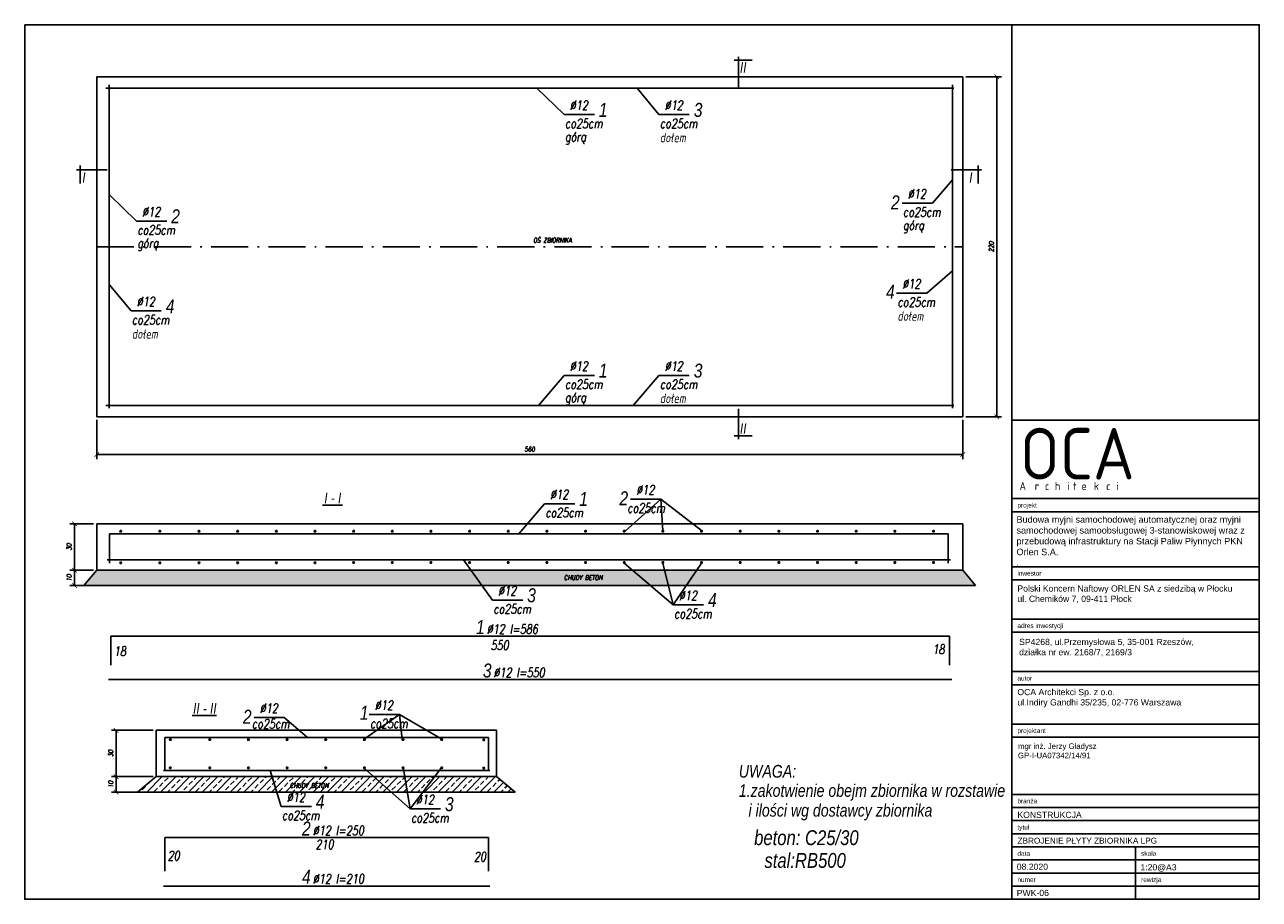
# Model space of a CAD drawing. Extents: x 12979 to 13777, y 1367 to 1933.
import ezdxf

# ---------------------------------------------------------------- set-up
doc = ezdxf.new("R2010")
doc.units = 0
doc.header["$LTSCALE"] = 2
doc.header["$MEASUREMENT"] = 0
doc.linetypes.add('ACAD_ISO02W100', pattern=[15, 12, -3])
doc.linetypes.add('ACAD_ISO10W100', pattern=[18.5, 12, -3, 0.5, -3])
doc.layers.get('0').update_dxf_attribs({"linetype": 'CONTINUOUS'})
doc.layers.get('DEFPOINTS').update_dxf_attribs({"linetype": 'CONTINUOUS'})
for name, color, linetype in [('05 - tekst', 1, 'CONTINUOUS'), ('05-grafika', 251, 'CONTINUOUS'), ('100_rzut', 3, 'CONTINUOUS'), ('CIENKIE', 6, 'CONTINUOUS'), ('GRUBE', 2, 'CONTINUOUS'), ('OCA a1 architektura$0$05-tekst', 1, 'CONTINUOUS'), ('OSIE', 1, 'ACAD_ISO10W100'), ('PRZERYWANE', 4, 'ACAD_ISO02W100'), ('WYMIARY', 3, 'CONTINUOUS')]:
    doc.layers.add(name, color=color, linetype=linetype)
doc.styles.add('N', font='simplex.shx', dxfattribs={"width": 0.75, "oblique": 10})
doc.styles.add('OCA a1 architektura$0$ramka1-1', font='arial.ttf', dxfattribs={"height": 2})
doc.styles.add('ramka1-1', font='arial.ttf', dxfattribs={"height": 2})
doc.styles.add('STYLE1', font='ariali.ttf')
doc.dimstyles.new('BUD11', dxfattribs={"dimtxt": 3, "dimasz": 3, "dimexe": 3, "dimexo": 2, "dimgap": 2, "dimtad": 1, "dimdec": 0, "dimtxsty": 'N', "dimblk": 'ARCHTICK', "dimcen": 2.5, "dimclrd": 3, "dimclre": 3, "dimclrt": 3, "dimadec": 0, "dimazin": 0, "dimtfac": 1, "dimtdec": 0, "dimtmove": 0, "dimatfit": 3, "dimfxl": 1, "dimarcsym": 0})

# ---------------------------------------------------------------- blocks, each defined once
blk = doc.blocks.new('_ArchTick')
at = {"layer": 'WYMIARY', "color": 0, "const_width": 0.15}
blk.add_lwpolyline([(-0.5, -0.5), (0.5, 0.5)], dxfattribs=at)
blk = doc.blocks.new('*D89')
at = {"layer": 'DEFPOINTS', "color": 0}
for p in [(13025.27, 1679.52), (13585.27, 1679.52), (13585.27, 1655.1)]:
    blk.add_point(p, dxfattribs=at)
at = {"layer": 'WYMIARY', "color": 3, "lineweight": -2}
for p, q in [((13025.27, 1677.52), (13025.27, 1652.1)), ((13585.27, 1677.52), (13585.27, 1652.1)), ((13025.27, 1655.1), (13585.27, 1655.1))]:
    blk.add_line(p, q, dxfattribs=at)
at = {"layer": 'WYMIARY', "color": 3, "lineweight": -2, "xscale": 3, "yscale": 3, "zscale": 3, "rotation": 180}
blk.add_blockref('_ArchTick', (13025.27, 1655.1), dxfattribs=at)
at = {"layer": 'WYMIARY', "color": 3, "lineweight": -2, "xscale": 3, "yscale": 3, "zscale": 3}
blk.add_blockref('_ArchTick', (13585.27, 1655.1), dxfattribs=at)
at = {"layer": 'WYMIARY', "color": 3, "insert": (13305.27, 1658.6), "char_height": 3, "attachment_point": 5, "style": 'N'}
blk.add_mtext('560', dxfattribs=at)
blk = doc.blocks.new('*D90')
at = {"layer": 'DEFPOINTS', "color": 0}
for p in [(13585.27, 1899.52), (13585.27, 1679.52), (13607.33, 1679.52)]:
    blk.add_point(p, dxfattribs=at)
at = {"layer": 'WYMIARY', "color": 3, "lineweight": -2}
for p, q in [((13587.27, 1899.52), (13610.33, 1899.52)), ((13607.33, 1899.52), (13607.33, 1679.52)), ((13587.27, 1679.52), (13610.33, 1679.52))]:
    blk.add_line(p, q, dxfattribs=at)
at = {"layer": 'WYMIARY', "color": 3, "lineweight": -2, "xscale": 3, "yscale": 3, "zscale": 3}
for p, rotation in [((13607.33, 1899.52), 90), ((13607.33, 1679.52), 270)]:
    blk.add_blockref('_ArchTick', p, dxfattribs=dict(at, rotation=rotation))
at = {"layer": 'WYMIARY', "color": 3, "insert": (13603.83, 1789.52), "char_height": 3, "attachment_point": 5, "rotation": 90, "style": 'N'}
blk.add_mtext('220', dxfattribs=at)
blk = doc.blocks.new('*D91')
at = {"layer": 'DEFPOINTS', "color": 0}
for p in [(13063.75, 1476.64), (13037.8, 1446.64), (13063.75, 1446.64)]:
    blk.add_point(p, dxfattribs=at)
at = {"layer": 'WYMIARY', "color": 3, "lineweight": -2}
for p, q in [((13061.75, 1476.64), (13034.8, 1476.64)), ((13037.8, 1476.64), (13037.8, 1446.64)), ((13061.75, 1446.64), (13034.8, 1446.64))]:
    blk.add_line(p, q, dxfattribs=at)
at = {"layer": 'WYMIARY', "color": 3, "lineweight": -2, "xscale": 3, "yscale": 3, "zscale": 3}
for p, rotation in [((13037.8, 1476.64), 90), ((13037.8, 1446.64), 270)]:
    blk.add_blockref('_ArchTick', p, dxfattribs=dict(at, rotation=rotation))
at = {"layer": 'WYMIARY', "color": 3, "insert": (13034.3, 1461.64), "char_height": 3, "attachment_point": 5, "rotation": 90, "style": 'N'}
blk.add_mtext('30', dxfattribs=at)
blk = doc.blocks.new('*D92')
at = {"layer": 'DEFPOINTS', "color": 0}
for p in [(13063.75, 1446.64), (13037.8, 1436.64), (13071.43, 1436.64)]:
    blk.add_point(p, dxfattribs=at)
at = {"layer": 'WYMIARY', "color": 3, "lineweight": -2}
for p, q in [((13061.75, 1446.64), (13034.8, 1446.64)), ((13037.8, 1446.64), (13037.8, 1436.64)), ((13069.43, 1436.64), (13034.8, 1436.64))]:
    blk.add_line(p, q, dxfattribs=at)
at = {"layer": 'WYMIARY', "color": 3, "lineweight": -2, "xscale": 3, "yscale": 3, "zscale": 3}
for p, rotation in [((13037.8, 1446.64), 90), ((13037.8, 1436.64), 270)]:
    blk.add_blockref('_ArchTick', p, dxfattribs=dict(at, rotation=rotation))
at = {"layer": 'WYMIARY', "color": 3, "insert": (13034.3, 1441.64), "char_height": 3, "attachment_point": 5, "rotation": 90, "style": 'N'}
blk.add_mtext('10', dxfattribs=at)
blk = doc.blocks.new('*D93')
at = {"layer": 'DEFPOINTS', "color": 0}
for p in [(13010.9, 1580.25), (13025.27, 1580.25), (13029.81, 1570.25)]:
    blk.add_point(p, dxfattribs=at)
at = {"layer": 'WYMIARY', "color": 3, "lineweight": -2}
for p, q in [((13023.27, 1580.25), (13007.9, 1580.25)), ((13010.9, 1570.25), (13010.9, 1580.25)), ((13027.81, 1570.25), (13007.9, 1570.25))]:
    blk.add_line(p, q, dxfattribs=at)
at = {"layer": 'WYMIARY', "color": 3, "lineweight": -2, "xscale": 3, "yscale": 3, "zscale": 3}
for p, rotation in [((13010.9, 1580.25), 90), ((13010.9, 1570.25), 270)]:
    blk.add_blockref('_ArchTick', p, dxfattribs=dict(at, rotation=rotation))
at = {"layer": 'WYMIARY', "color": 3, "insert": (13007.4, 1575.25), "char_height": 3, "attachment_point": 5, "rotation": 90, "style": 'N'}
blk.add_mtext('10', dxfattribs=at)
blk = doc.blocks.new('*D94')
at = {"layer": 'DEFPOINTS', "color": 0}
for p in [(13010.9, 1610.25), (13025.27, 1610.25), (13025.27, 1580.25)]:
    blk.add_point(p, dxfattribs=at)
at = {"layer": 'WYMIARY', "color": 3, "lineweight": -2}
for p, q in [((13023.27, 1610.25), (13007.9, 1610.25)), ((13010.9, 1580.25), (13010.9, 1610.25)), ((13023.27, 1580.25), (13007.9, 1580.25))]:
    blk.add_line(p, q, dxfattribs=at)
at = {"layer": 'WYMIARY', "color": 3, "lineweight": -2, "xscale": 3, "yscale": 3, "zscale": 3}
for p, rotation in [((13010.9, 1610.25), 90), ((13010.9, 1580.25), 270)]:
    blk.add_blockref('_ArchTick', p, dxfattribs=dict(at, rotation=rotation))
at = {"layer": 'WYMIARY', "color": 3, "insert": (13007.4, 1595.25), "char_height": 3, "attachment_point": 5, "rotation": 90, "style": 'N'}
blk.add_mtext('30', dxfattribs=at)

msp = doc.modelspace()

# ---------------------------------------------------------------- hatches: boundary and pattern name
at = {"layer": 'CIENKIE'}
h = msp.add_hatch(dxfattribs=at)
h.set_pattern_fill('ANSI33', color=256, style=0)
h.set_pattern_definition([(45, (12993.946, 1382.969), (-4.49013, 4.49013), []), (45, (12998.436, 1382.969), (-4.49013, 4.49013), [3.175, -1.5875])])
h.paths.add_polyline_path([(13025.27, 1580.25), (13017, 1570.25), (13274.43, 1570.25), (13267.18, 1580.25)])
h.paths.add_polyline_path([(13389.13, 1570.25), (13377.33, 1580.25), (13267.18, 1580.25), (13274.43, 1570.25)])
h.paths.add_polyline_path([(13389.13, 1570.25), (13400.66, 1570.25), (13398.17, 1580.25), (13377.33, 1580.25)])
h.paths.add_polyline_path([(13398.17, 1580.25), (13400.66, 1570.25), (13412.19, 1570.25), (13419.01, 1580.25)])
h.paths.add_polyline_path([(13419.01, 1580.25), (13412.19, 1570.25), (13593.55, 1570.25), (13585.27, 1580.25)])
h.paths.add_polyline_path([(13326.47, 1573.29), (13351.63, 1573.02), (13352.43, 1577.56), (13327.27, 1577.82)], flags=24)
h = msp.add_hatch(dxfattribs=at)
h.set_pattern_fill('ANSI33', color=256, style=0)
h.set_pattern_definition([(45, (12767.198, 2152.05), (-4.49013, 4.49013), []), (45, (12771.688, 2152.05), (-4.49013, 4.49013), [3.175, -1.5875])])
h.paths.add_polyline_path([(13141.63, 1436.64), (13138.57, 1446.64), (13063.75, 1446.64), (13051.67, 1436.64)])
h.paths.add_polyline_path([(13141.63, 1436.64), (13215.63, 1436.64), (13204.27, 1446.64), (13138.57, 1446.64)])
h.paths.add_polyline_path([(13204.27, 1446.64), (13215.63, 1436.64), (13226.13, 1436.64), (13224.42, 1446.64)])
h.paths.add_polyline_path([(13224.42, 1446.64), (13226.13, 1436.64), (13236.17, 1436.64), (13243.69, 1446.64)])
h.paths.add_polyline_path([(13295.84, 1436.64), (13283.75, 1446.64), (13243.69, 1446.64), (13236.17, 1436.64)])
h.paths.add_polyline_path([(13149.24, 1438.82), (13174.41, 1438.55), (13175.21, 1443.08), (13150.04, 1443.35)], flags=24)

# ---------------------------------------------------------------- linework, layer by layer
for p, q in [((13025.27, 1899.52), (13585.27, 1899.52)), ((13025.27, 1899.52), (13025.27, 1679.52)), ((13585.27, 1899.52), (13585.27, 1679.52)), ((13025.27, 1679.52), (13585.27, 1679.52)), ((13025.27, 1610.25), (13025.27, 1580.25)), ((13025.27, 1610.25), (13585.27, 1610.25)), ((13585.27, 1610.25), (13585.27, 1580.25)), ((13025.27, 1580.25), (13585.27, 1580.25)), ((13017, 1570.25), (13593.55, 1570.25)), ((13063.75, 1476.64), (13063.75, 1446.64)), ((13283.75, 1476.64), (13063.75, 1476.64)), ((13283.75, 1476.64), (13283.75, 1446.64)), ((13283.75, 1446.64), (13063.75, 1446.64)), ((13295.84, 1436.64), (13051.67, 1436.64))]:
    msp.add_line(p, q)
at = {"layer": '05 - tekst'}
msp.add_lwpolyline([(13617.09, 1367.26), (13777.09, 1367.26)], dxfattribs=at)
at = {"layer": '05-grafika'}
msp.add_lwpolyline([(12978.69, 1933.26), (13777.09, 1933.26), (13777.09, 1367.26), (12978.69, 1367.26)], close=True, dxfattribs=at)
for points in [[(13617.09, 1367.26), (13617.09, 1933.26), (13777.09, 1933.26), (13777.09, 1367.26), (13617.09, 1367.26)], [(13617.09, 1677.43), (13777.09, 1677.43)], [(13617.09, 1626.55), (13777.09, 1626.55)], [(13617.09, 1618.07), (13777.09, 1618.07)], [(13617.09, 1582.49), (13777.09, 1582.49)], [(13617.09, 1574), (13777.09, 1574)], [(13617.09, 1548.55), (13777.09, 1548.55)], [(13617.09, 1540.06), (13777.09, 1540.06)], [(13617.09, 1514.61), (13777.09, 1514.61)], [(13617.09, 1506.13), (13777.09, 1506.13)], [(13617.09, 1496.84), (13617.09, 1373.16)], [(13617.09, 1480.67), (13777.09, 1480.67)], [(13617.09, 1472.19), (13777.09, 1472.19)], [(13617.09, 1435.14), (13777.09, 1435.14)], [(13617.09, 1426.66), (13777.09, 1426.66)], [(13617.09, 1418.17), (13777.09, 1418.17)], [(13617.09, 1409.69), (13777.09, 1409.69)], [(13617.09, 1401.2), (13777.09, 1401.2)], [(13697.09, 1401.2), (13697.09, 1367.26)], [(13617.09, 1392.72), (13777.09, 1392.72)], [(13617.09, 1392.72), (13777.09, 1392.72)], [(13617.09, 1384.23), (13777.09, 1384.23)], [(13617.09, 1375.75), (13777.09, 1375.75)], [(13617.09, 1375.75), (13777.09, 1375.75)], [(13617.09, 1367.26), (13777.09, 1367.26)]]:
    msp.add_lwpolyline(points, dxfattribs=at)
at = {"layer": 'GRUBE'}
for p, q in [((13437.55, 1910.21), (13449.17, 1910.21)), ((13440.32, 1912.42), (13440.32, 1892.77)), ((13033.42, 1894.4), (13033.42, 1685.06)), ((13578.58, 1894.4), (13578.58, 1685.06)), ((13031.17, 1892.18), (13579.64, 1892.18)), ((13012.28, 1839.43), (13031.93, 1839.43)), ((13014.49, 1842.2), (13014.49, 1830.58)), ((13597.54, 1839.43), (13577.89, 1839.43)), ((13595.33, 1842.2), (13595.33, 1830.58)), ((13031.17, 1686.87), (13579.64, 1686.87)), ((13440.32, 1665), (13440.32, 1684.66)), ((13437.55, 1667.22), (13449.17, 1667.22)), ((13171.2, 1622.3), (13184.29, 1622.3)), ((13033.49, 1603.81), (13575.98, 1603.81)), ((13033.49, 1603.81), (13033.49, 1584.88)), ((13575.98, 1603.81), (13575.98, 1584.88)), ((13032.09, 1586.87), (13577.29, 1586.87)), ((13034.36, 1537.66), (13576.85, 1537.66)), ((13034.36, 1537.66), (13034.36, 1518.73)), ((13576.85, 1537.66), (13576.85, 1518.73)), ((13032.96, 1509.62), (13578.15, 1509.62)), ((13087.02, 1486.16), (13102.75, 1486.16)), ((13278.62, 1471.96), (13069.29, 1471.96)), ((13069.29, 1471.96), (13069.29, 1450.22)), ((13278.62, 1471.96), (13278.62, 1450.22)), ((13279.4, 1450.65), (13068.56, 1450.65)), ((13278.62, 1407.21), (13069.29, 1407.21)), ((13069.29, 1407.21), (13069.29, 1385.47)), ((13278.62, 1407.21), (13278.62, 1385.47)), ((13279.4, 1375.74), (13068.56, 1375.74))]:
    msp.add_line(p, q, dxfattribs=at)
at = {"layer": 'GRUBE', "const_width": 1}
for points in [[(13040.78, 1604.95, -1), (13040.78, 1605.95, -1)], [(13066.1, 1604.95, -1), (13066.1, 1605.95, -1)], [(13091.41, 1604.95, -1), (13091.41, 1605.95, -1)], [(13116.41, 1604.95, -1), (13116.41, 1605.95, -1)], [(13141.41, 1604.95, -1), (13141.41, 1605.95, -1)], [(13166.41, 1604.95, -1), (13166.41, 1605.95, -1)], [(13191.41, 1604.95, -1), (13191.41, 1605.95, -1)], [(13216.41, 1604.95, -1), (13216.41, 1605.95, -1)], [(13241.41, 1604.95, -1), (13241.41, 1605.95, -1)], [(13266.41, 1604.95, -1), (13266.41, 1605.95, -1)], [(13291.41, 1604.95, -1), (13291.41, 1605.95, -1)], [(13316.41, 1604.95, -1), (13316.41, 1605.95, -1)], [(13341.41, 1604.95, -1), (13341.41, 1605.95, -1)], [(13366.41, 1604.95, -1), (13366.41, 1605.95, -1)], [(13391.41, 1604.95, -1), (13391.41, 1605.95, -1)], [(13416.41, 1604.95, -1), (13416.41, 1605.95, -1)], [(13441.41, 1604.95, -1), (13441.41, 1605.95, -1)], [(13466.41, 1604.95, -1), (13466.41, 1605.95, -1)], [(13491.41, 1604.95, -1), (13491.41, 1605.95, -1)], [(13516.41, 1604.95, -1), (13516.41, 1605.95, -1)], [(13541.41, 1604.95, -1), (13541.41, 1605.95, -1)], [(13566.41, 1604.95, -1), (13566.41, 1605.95, -1)], [(13040.78, 1585.55, 1), (13040.78, 1584.55, 1)], [(13066.1, 1585.55, 1), (13066.1, 1584.55, 1)], [(13091.41, 1585.55, 1), (13091.41, 1584.55, 1)], [(13116.41, 1585.55, 1), (13116.41, 1584.55, 1)], [(13141.41, 1585.55, 1), (13141.41, 1584.55, 1)], [(13166.41, 1585.55, 1), (13166.41, 1584.55, 1)], [(13191.41, 1585.72, 1), (13191.41, 1584.72, 1)], [(13216.41, 1585.72, 1), (13216.41, 1584.72, 1)], [(13241.41, 1585.72, 1), (13241.41, 1584.72, 1)], [(13266.41, 1585.72, 1), (13266.41, 1584.72, 1)], [(13291.41, 1585.72, 1), (13291.41, 1584.72, 1)], [(13316.41, 1585.72, 1), (13316.41, 1584.72, 1)], [(13341.41, 1585.72, 1), (13341.41, 1584.72, 1)], [(13366.41, 1585.72, 1), (13366.41, 1584.72, 1)], [(13391.41, 1585.72, 1), (13391.41, 1584.72, 1)], [(13416.41, 1585.72, 1), (13416.41, 1584.72, 1)], [(13441.41, 1585.72, 1), (13441.41, 1584.72, 1)], [(13466.41, 1585.72, 1), (13466.41, 1584.72, 1)], [(13491.41, 1585.72, 1), (13491.41, 1584.72, 1)], [(13516.41, 1585.72, 1), (13516.41, 1584.72, 1)], [(13541.41, 1585.72, 1), (13541.41, 1584.72, 1)], [(13566.41, 1585.72, 1), (13566.41, 1584.72, 1)], [(13072.86, 1470.11, -1), (13072.86, 1471.11, -1)], [(13098.35, 1470.11, -1), (13098.35, 1471.11, -1)], [(13123.35, 1470.11, -1), (13123.35, 1471.11, -1)], [(13148.35, 1470.11, -1), (13148.35, 1471.11, -1)], [(13173.35, 1470.11, -1), (13173.35, 1471.11, -1)], [(13198.35, 1470.11, -1), (13198.35, 1471.11, -1)], [(13223.35, 1470.11, -1), (13223.35, 1471.11, -1)], [(13248.35, 1470.11, -1), (13248.35, 1471.11, -1)], [(13275.54, 1469.95, -1), (13275.54, 1470.95, -1)], [(13072.86, 1451.85, -1), (13072.86, 1452.85, -1)], [(13098.35, 1451.85, -1), (13098.35, 1452.85, -1)], [(13123.35, 1451.85, -1), (13123.35, 1452.85, -1)], [(13148.35, 1451.85, -1), (13148.35, 1452.85, -1)], [(13173.35, 1451.85, -1), (13173.35, 1452.85, -1)], [(13198.35, 1451.85, -1), (13198.35, 1452.85, -1)], [(13223.35, 1451.85, -1), (13223.35, 1452.85, -1)], [(13248.35, 1451.85, -1), (13248.35, 1452.85, -1)], [(13275.54, 1451.68, -1), (13275.54, 1452.68, -1)]]:
    msp.add_lwpolyline(points, format="xyb", close=True, dxfattribs=at)
at = {"layer": 'OSIE'}
msp.add_line((13025.27, 1789.52), (13585.27, 1789.52), dxfattribs=at)
at = {"layer": 'PRZERYWANE', "color": 4}
for p, q in [((13025.27, 1580.25), (13017, 1570.25)), ((13585.27, 1580.25), (13593.55, 1570.25)), ((13063.75, 1446.64), (13051.67, 1436.64)), ((13283.75, 1446.64), (13295.84, 1436.64))]:
    msp.add_line(p, q, dxfattribs=at)
at = {"layer": 'WYMIARY'}
for p, q in [((13327.51, 1875.06), (13309.96, 1892.18)), ((13388.87, 1875.06), (13374.86, 1892.18)), ((13327.51, 1875.06), (13347.1, 1875.06)), ((13388.87, 1875.06), (13408.47, 1875.06)), ((13565.67, 1817.74), (13578.58, 1832.84)), ((13050.97, 1806.19), (13033.42, 1823.31)), ((13546.07, 1817.74), (13565.67, 1817.74)), ((13050.97, 1806.19), (13070.57, 1806.19)), ((13562.14, 1759.54), (13578.58, 1773.91)), ((13047.44, 1747.99), (13033.42, 1765.11)), ((13542.54, 1759.54), (13562.14, 1759.54)), ((13047.44, 1747.99), (13067.04, 1747.99)), ((13327.51, 1706.34), (13310.88, 1686.87)), ((13327.51, 1706.34), (13347.1, 1706.34)), ((13388.87, 1706.34), (13372.24, 1686.87)), ((13388.87, 1706.34), (13408.47, 1706.34)), ((13314.82, 1623.28), (13298.19, 1603.81)), ((13314.82, 1623.28), (13334.41, 1623.28)), ((13390.1, 1626.25), (13366.91, 1605.45)), ((13370.5, 1626.25), (13390.1, 1626.25)), ((13390.1, 1626.25), (13416.41, 1605.95)), ((13390.1, 1626.25), (13391.41, 1605.95)), ((13281.17, 1560.96), (13262.38, 1586.87)), ((13366.41, 1584.72), (13398.09, 1557.87)), ((13398.09, 1557.87), (13391.41, 1584.72)), ((13416.41, 1584.72), (13398.09, 1557.87)), ((13281.17, 1560.96), (13300.76, 1560.96)), ((13398.09, 1557.87), (13417.69, 1557.87)), ((13221.06, 1486.82), (13198.35, 1471.11)), ((13201.46, 1486.82), (13221.06, 1486.82)), ((13248.85, 1470.61), (13221.06, 1486.82)), ((13221.06, 1486.82), (13222.85, 1470.61)), ((13126.98, 1484.88), (13146.58, 1484.88)), ((13146.58, 1484.88), (13161.68, 1471.96)), ((13144.48, 1427.36), (13137.35, 1450.65)), ((13227.99, 1425.76), (13198.35, 1451.85)), ((13227.99, 1425.76), (13223.35, 1452.85)), ((13248.35, 1452.85), (13227.99, 1425.76)), ((13144.48, 1427.36), (13164.08, 1427.36)), ((13227.99, 1425.76), (13247.59, 1425.76))]:
    msp.add_line(p, q, dxfattribs=at)

# ---------------------------------------------------------------- texts
at = {"style": 'STYLE1', "width": 0.8}
for s, height, p in [('II', 6.793, (13441.24, 1902.25)), ('1', 9.06, (13349.99, 1873.59)), ('3', 9.06, (13411.36, 1873.59)), ('I', 6.79, (13015.94, 1830.99)), ('I', 6.79, (13589.51, 1830.99)), ('2', 9.06, (13538.89, 1813.74)), ('2', 9.06, (13073.46, 1804.72)), ('4', 9.06, (13535.72, 1755.9)), ('4', 9.06, (13069.93, 1746.52)), ('1', 9.06, (13349.99, 1704.87)), ('3', 9.06, (13411.36, 1704.87)), ('II', 6.793, (13441.24, 1668.5)), ('I - I', 6.793, (13172.46, 1623.55)), ('1', 9.06, (13337.3, 1621.81)), ('2', 9.06, (13363.32, 1622.25)), ('3', 9.06, (13303.65, 1559.49)), ('4', 9.06, (13420.58, 1556.4)), ('1', 9.06, (13270.55, 1538.91)), ('3', 9.06, (13274.96, 1510.8)), ('II - II', 6.793, (13087.61, 1487.41)), ('2', 9.06, (13119.8, 1480.88)), ('1', 9.06, (13195.46, 1483.45)), ('UWAGA:', 8.18, (13440.52, 1446.05)), ('1.zakotwienie obejm zbiornika w rozstawie ', 8.18, (13440.52, 1433.57)), ('4', 9.06, (13166.96, 1425.89)), ('3', 9.06, (13250.48, 1424.3)), ('i ilości wg dostawcy zbiornika', 8.18, (13446.78, 1420.78)), ('2', 9.06, (13158.03, 1408.54)), (' beton: C25/30', 9.6236, (13447.44, 1402.34)), ('stal:RB500', 9.624, (13457.09, 1387.63)), ('4', 9.06, (13158.05, 1377.31))]:
    msp.add_text(s, height=height, dxfattribs=at).set_placement(p)
at = {"style": 'N', "oblique": 10, "width": 0.75}
for s, height, p in [('%%C12', 6.048, (13331.23, 1878.07)), ('%%C12', 6.048, (13392.59, 1878.07)), ('co25cm', 6.048, (13328.05, 1866.28)), ('co25cm', 6.048, (13389.42, 1866.28)), ('górą', 6.048, (13328.05, 1857.73)), ('dołem', 6.048, (13389.42, 1857.18)), ('%%C12', 6.048, (13549.79, 1820.75)), ('%%C12', 6.048, (13054.69, 1809.21)), ('co25cm', 6.048, (13546.62, 1808.96)), ('górą', 6.048, (13546.62, 1800.41)), ('co25cm', 6.048, (13051.51, 1797.42)), ('górą', 6.048, (13051.51, 1788.86)), ('OŚ ZBIORNIKA', 3.024, (13307.51, 1792.21)), ('%%C12', 6.048, (13546.26, 1762.55)), ('%%C12', 6.048, (13051.16, 1751)), ('co25cm', 6.048, (13543.09, 1750.76)), ('dołem', 6.048, (13543.09, 1741.66)), ('co25cm', 6.048, (13047.98, 1739.21)), ('dołem', 6.048, (13047.98, 1730.11)), ('%%C12', 6.048, (13331.23, 1709.35)), ('%%C12', 6.048, (13392.59, 1709.35)), ('co25cm', 6.048, (13328.05, 1697.56)), ('co25cm', 6.048, (13389.42, 1697.56)), ('górą', 6.048, (13328.05, 1689.01)), ('dołem', 6.048, (13389.42, 1688.46)), ('%%C12', 6.048, (13318.54, 1626.29)), ('%%C12', 6.048, (13374.22, 1629.26)), ('co25cm', 6.048, (13368.35, 1617.47)), ('co25cm', 6.048, (13315.36, 1614.5)), ('CHUDY BETON', 3.024, (13327.36, 1573.91)), ('%%C12', 6.048, (13284.89, 1563.97)), ('%%C12', 6.048, (13401.81, 1560.88)), ('co25cm', 6.048, (13281.71, 1552.18)), ('co25cm', 6.048, (13398.63, 1549.09)), ('%%C12 l=586', 6.048, (13277.5, 1539.12)), ('550', 6.048, (13280.01, 1528.73)), ('18', 6.048, (13036.38, 1524.86)), ('18', 6.048, (13565.75, 1526.02)), ('%%C12 l=550', 6.048, (13281.92, 1511)), ('%%C12', 6.048, (13130.7, 1487.89)), ('%%C12', 6.048, (13205.18, 1489.83)), ('co25cm', 6.048, (13125.57, 1477.79)), ('co25cm', 6.048, (13202.01, 1478.04)), ('CHUDY BETON', 3.024, (13150.13, 1439.44)), ('%%C12', 6.048, (13148.2, 1430.37)), ('%%C12', 6.048, (13231.71, 1428.78)), ('co25cm', 6.048, (13145.02, 1418.58)), ('co25cm', 6.048, (13228.53, 1416.99)), ('%%C12 l=250', 6.048, (13164.99, 1408.75)), ('210', 6.048, (13166.76, 1399.78)), ('20', 6.048, (13071.17, 1392.47)), ('20', 6.048, (13269.18, 1391.81)), ('%%C12 l=210', 6.048, (13165, 1377.51))]:
    msp.add_text(s, height=height, dxfattribs=at).set_placement(p)
at = {"layer": '05 - tekst', "width": 118.9711, "attachment_point": 1, "style": 'ramka1-1'}
for s, insert, char_height in [('{\\Fisocp|c0;\\H8.333x;OCA}', (13622.28, 1672.3), 4), ('{\\Fisocp|c238;\\T2.35;Architekci}', (13622.02, 1637.29), 5.2), ('projekt', (13620.66, 1623.81), 3), ('{\\fArial|b0|i0|c238|p34;i}nwestor', (13620.66, 1579.75), 3), ('{\\fArial|b0|i0|c238|p34;adres inwestycji}', (13620.66, 1545.81), 3), ('{\\fArial|b0|i0|c238|p34;a}utor', (13620.66, 1511.87), 3), ('\\A1;OCA Architekci Sp. z o.o.\\Pul.Indiry Gandhi 35/235, 02-776 Warszawa', (13620.66, 1503.38), 4), ('{\\fArial|b0|i0|c238|p34;projektant}', (13620.66, 1477.93), 3), ('{\\fArial|b0|i0|c238|p34;branża}', (13620.66, 1432.4), 3), ('KONSTRUKCJA', (13620.66, 1423.92), 4), ('{\\fArial|b0|i0|c238|p34;tytuł}', (13620.66, 1415.43), 3), ('{\\fArial|b0|i0|c238|p34;data}', (13620.66, 1398.46), 3), ('{\\fArial|b0|i0|c238|p34;skala}', (13700.66, 1398.46), 3), ('rewizja', (13700.66, 1381.49), 3), ('{\\fArial|b0|i0|c238|p34;numer}', (13620.66, 1381.49), 3)]:
    msp.add_mtext(s, dxfattribs=dict(at, insert=insert, char_height=char_height))
at = {"layer": '100_rzut', "attachment_point": 1, "style": 'OCA a1 architektura$0$ramka1-1'}
for s, insert, char_height, width in [('{\\H1.05x;Budowa myjni samochodowej automatycznej oraz myjni samochodowej samoobsługowej 3-stanowiskowej wraz z \\H1.3533x; \\H0.73893x;przebudową infrastruktury na Stacji Paliw Płynnych PKN \\H1.2505x; \\H0.79965x;Orlen S.A. \\H1.292x; \\H0.77402x;\\P}.{\\H1.2738x; }', (13620.07, 1615.16), 4, 153.3908), ('{\\H1.1765x;\\C0;Polski Koncern Naftowy ORLEN SA z siedzibą w Płocku\\Pul. Chemików 7, 09-411 Płock\\H0.85x; }', (13620.64, 1570.4), 3.4, 156.4524), ('SP4268, ul.Przemysłowa 5, 35-001 Rzeszów, \\Pdziałka nr ew. 2168/7, 2169/3', (13621.77, 1535.83), 4, 157.3182), ('ZBROJENIE PŁYTY ZBIORNIKA LPG', (13620.73, 1407.12), 3.8, 151.049), ('08.2020', (13620.26, 1390.37), 4, 118.9711), ('1:20@A3', (13700.22, 1389.99), 4, 118.9711), ('PWK-06', (13620.26, 1373.4), 4, 118.9711)]:
    msp.add_mtext(s, dxfattribs=dict(at, insert=insert, char_height=char_height, width=width))
at = {"layer": 'OCA a1 architektura$0$05-tekst', "insert": (13621.02, 1468.16), "char_height": 3.6, "width": 118.9711, "attachment_point": 1, "style": 'OCA a1 architektura$0$ramka1-1'}
msp.add_mtext('mgr inż. Jerzy Gładysz\\P\\pxsm1.2;GP-I-UA07342/14/91', dxfattribs=at)

# ---------------------------------------------------------------- dimensions: what is measured, and where the dimension line sits
at = {"layer": 'WYMIARY'}
for base, p1, p2, angle, picture, middle in [((13607.33, 1679.52), (13585.27, 1899.52), (13585.27, 1679.52), 90, '*D90', (13603.83, 1789.52)), ((13010.9, 1580.25), (13029.81, 1570.25), (13025.27, 1580.25), 90, '*D93', (13007.4, 1575.25)), ((13037.8, 1446.64), (13063.75, 1476.64), (13063.75, 1446.64), 270, '*D91', (13034.3, 1461.64))]:
    dim = msp.add_linear_dim(base=base, p1=p1, p2=p2, angle=angle, dimstyle='BUD11', dxfattribs=at)
    dim.commit()
    dim.dimension.update_dxf_attribs({"geometry": picture, "text_midpoint": middle})
dim = msp.add_linear_dim(base=(13585.27, 1655.1), p1=(13025.27, 1679.52), p2=(13585.27, 1679.52), dimstyle='BUD11', dxfattribs=at)
dim.commit()
dim.dimension.update_dxf_attribs({"geometry": '*D89', "text_midpoint": (13305.27, 1658.6)})
for base, p1, p2, angle, picture, middle in [((13010.9, 1610.25), (13025.27, 1580.25), (13025.27, 1610.25), 90, '*D94', (13007.4, 1595.25)), ((13037.8, 1436.64), (13063.75, 1446.64), (13071.43, 1436.64), 270, '*D92', (13034.3, 1441.64))]:
    dim = msp.add_linear_dim(base=base, p1=p1, p2=p2, angle=angle, dimstyle='BUD11', override={"dimtmove": 1}, dxfattribs=at)
    dim.commit()
    dim.dimension.update_dxf_attribs({"geometry": picture, "text_midpoint": middle})

doc.saveas('drawing.dxf')
